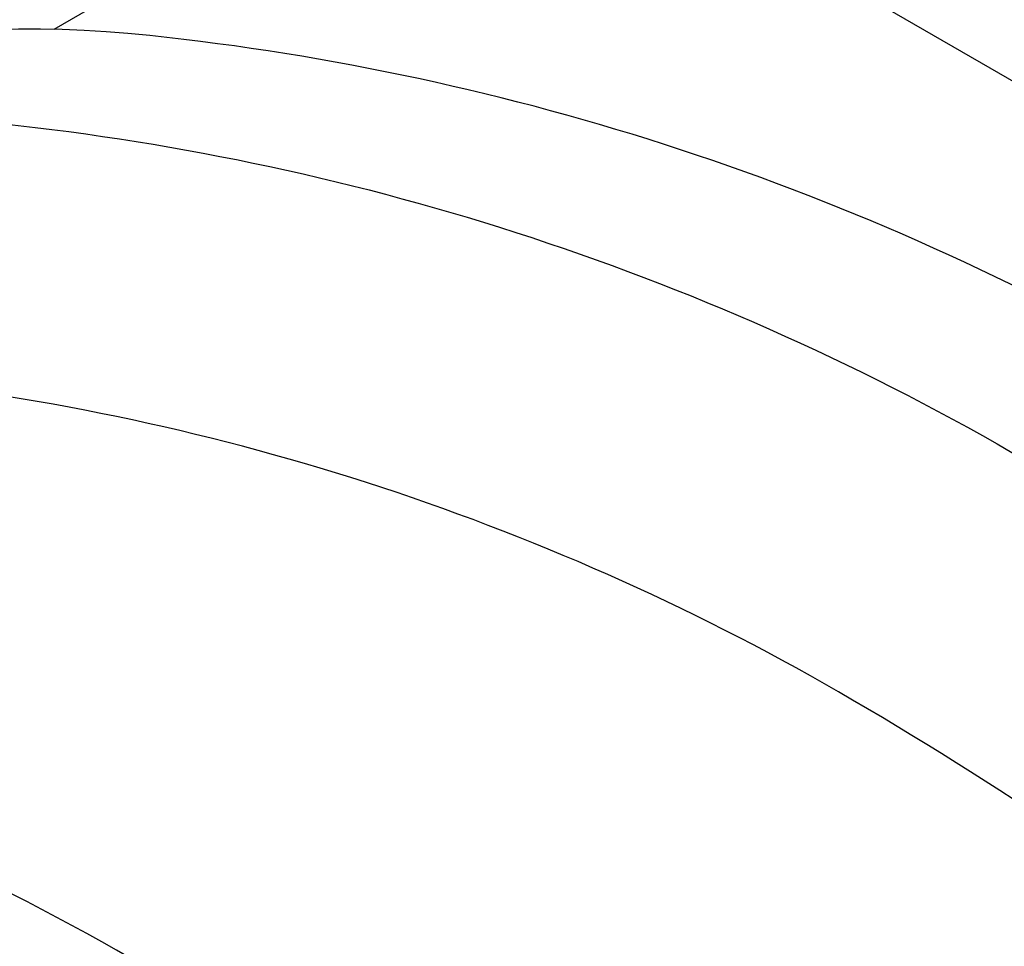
# Model space of a CAD drawing. Extents: x -18027 to -11651, y 1687 to 5059.
# Tile 7 of 170: x -17561 to -17530, y 2236 to 2265. Entities that reach past the tile are written whole.
import ezdxf

# ---------------------------------------------------------------- set-up
doc = ezdxf.new("R2010")
doc.units = 0
doc.header["$MEASUREMENT"] = 0
doc.layers.add('PIPING-VENT-ISO', color=3, linetype='CONTINUOUS')
doc.layers.add('TANK', color=2, linetype='CONTINUOUS')

msp = doc.modelspace()

# ---------------------------------------------------------------- linework, layer by layer
at = {"layer": 'PIPING-VENT-ISO'}
msp.add_line((-17537.705, 2267.861), (-17371.82, 2172.087), dxfattribs=at)
at = {"layer": 'TANK'}
for points in [[(-17428.228, 2117.26, 0.049983), (-17426.86, 2132.594, 0.071312), (-17432.173, 2166.98, 0.017305), (-17436.37, 2179.223, 0.040291), (-17449.335, 2206.378, 0.057637), (-17475.037, 2240.819, 0.071312), (-17502.262, 2262.484, 0.106395), (-17533.12, 2272.634, 0.159299), (-17554.631, 2268.032), (-17560.058, 2264.899)], [(-17428.228, 2117.26, 0.049983), (-17426.86, 2132.594, 0.071312), (-17432.173, 2166.98, 0.017305), (-17436.37, 2179.223, 0.040291), (-17449.335, 2206.378, 0.057637), (-17475.037, 2240.819, 0.071312), (-17502.262, 2262.484, 0.106395), (-17533.12, 2272.634, 0.159299), (-17554.631, 2268.032), (-17560.058, 2264.899)], [(-17445.935, 2107.041, 0.03226), (-17445.375, 2117.482, 0.071312), (-17450.958, 2153.617, 0.019282), (-17455.929, 2167.93, 0.038312), (-17468.993, 2195.018, 0.044515), (-17489.095, 2223.566, 0.013151), (-17495.988, 2231.269, 0.071312), (-17524.598, 2254.036, 0.106395), (-17557.025, 2264.702, 0.149431), (-17578.388, 2260.574), (-17585.561, 2256.358), (-17587.172, 2249.245)], [(-17585.561, 2256.358, -0.16913), (-17561.726, 2261.922, -0.106395), (-17529.299, 2251.255, -0.071312), (-17500.689, 2228.489, -0.016688), (-17492.05, 2218.623, -0.040957), (-17473.694, 2192.238, -0.038238), (-17460.651, 2165.204, -0.019356), (-17455.659, 2150.836, -0.071312), (-17450.076, 2114.702, -0.032043), (-17450.628, 2104.33, -0.032043)], [(-17460.768, 2098.473, 0.049983), (-17459.401, 2113.807, 0.071312), (-17464.713, 2148.193, 0.017305), (-17468.91, 2160.435, 0.040291), (-17481.875, 2187.591, 0.057637), (-17507.578, 2222.031, 0.071312), (-17534.803, 2243.697, 0.106395), (-17565.661, 2253.847, 0.159299), (-17587.172, 2249.245), (-17592.598, 2246.112)], [(-17478.477, 2088.244, 0.032287), (-17477.916, 2098.695, 0.071312), (-17483.499, 2134.829, 0.019282), (-17488.469, 2149.143, 0.038312), (-17501.534, 2176.23, 0.044515), (-17521.636, 2204.779, 0.013151), (-17528.529, 2212.482, 0.071312), (-17557.139, 2235.248, 0.106395), (-17589.566, 2245.915, 0.149431), (-17610.928, 2241.787), (-17612.993, 2240.573)]]:
    msp.add_lwpolyline(points, format="xyb", dxfattribs=at)

doc.saveas('drawing.dxf')
